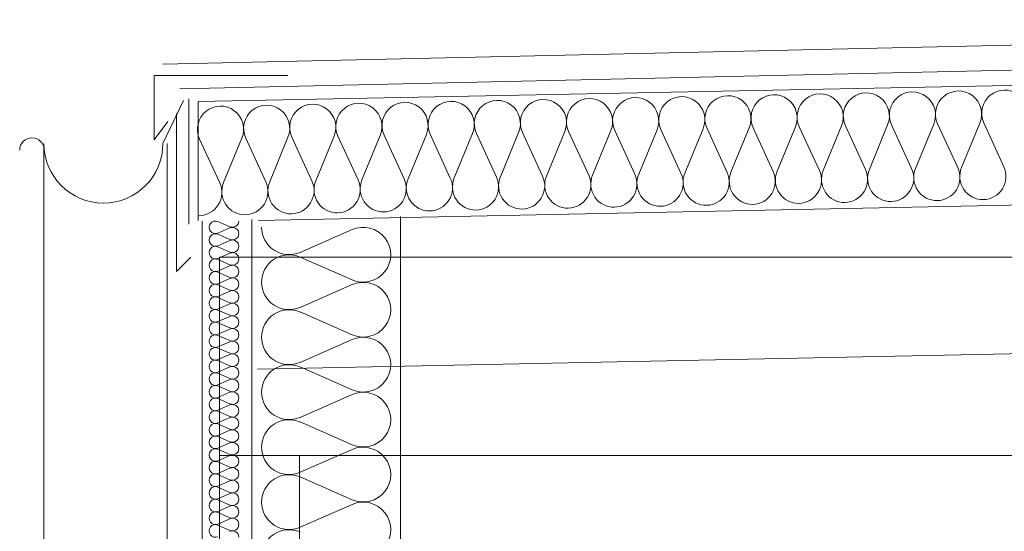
# Model space of a CAD drawing. Header units: millimetres. Extents: x 178516 to 426772, y -178579 to -115871.
# Tile 237 of 256: x 349718 to 350710, y -130926 to -130411. Entities that reach past the tile are written whole.
import ezdxf

# ---------------------------------------------------------------- set-up
doc = ezdxf.new("R2010")
doc.units = ezdxf.units.MM
doc.header["$MEASUREMENT"] = 0
doc.layers.get('0').update_dxf_attribs({"color": 252, "lineweight": 5})
for name, color, linetype, lineweight in [('Nowe_320-W Umeblowanie_Nr_pióra__103', 252, 'Continuous', 5), ('Nowe_320-W Umeblowanie_Nr_pióra__181', 252, 'Continuous', 5), ('Nowe_820-G Rysunki Obrazki_Nr_pióra__1', 252, 'Continuous', 5), ('Nowe_820-G Rysunki Obrazki_Nr_pióra__143', 252, 'Continuous', 5), ('Nowe_820-G Rysunki Obrazki_Nr_pióra__27', 252, 'Continuous', 5), ('Nowe_820-G Rysunki Obrazki_Nr_pióra__7', 252, 'Continuous', 5), ('Nowe_Nowe_220(1)-A Ściany zewnętrzne_Nr_pióra__143', 252, 'Continuous', 5), ('Nowe_Nowe_220(1)-A Ściany zewnętrzne_Nr_pióra__23', 252, 'Continuous', 5), ('Nowe_Nowe_220(1)-A Ściany zewnętrzne_Nr_pióra__83', 252, 'Continuous', 5)]:
    doc.layers.add(name, color=color, linetype=linetype, lineweight=lineweight)
doc.linetypes.add('HYDROIZOLACJA  1_100', pattern='A,0,[2,Zamkowa 6 - zamienny - PODKĹ\x81ADY DLA BRANĹ»YSTĂ“W1.Shx,S=2.777778,R=0,X=0,Y=0],-350,0', length=350)

# ---------------------------------------------------------------- blocks, each defined once
blk = doc.blocks.new('podkład 20251118')
at = {"layer": 'Nowe_320-W Umeblowanie_Nr_pióra__103', "color": 252, "linetype": 'Continuous', "lineweight": 5}
for p, q in [((350313.5, -130522.63), (350295.07, -130567.46)), ((350337.66, -130566.59), (350317.41, -130522.55)), ((350360, -130521.68), (350341.57, -130566.51)), ((350384.16, -130565.64), (350363.91, -130521.6)), ((350406.5, -130520.73), (350388.07, -130565.56)), ((350430.66, -130564.69), (350410.41, -130520.65)), ((350453, -130519.78), (350434.57, -130564.61)), ((350477.16, -130563.73), (350456.91, -130519.7)), ((350499.5, -130518.83), (350481.07, -130563.65)), ((350523.66, -130562.78), (350503.41, -130518.75)), ((350546, -130517.87), (350527.57, -130562.7)), ((350570.16, -130561.83), (350549.91, -130517.8)), ((350592.5, -130516.92), (350574.07, -130561.75)), ((350616.66, -130560.88), (350596.41, -130516.84)), ((350639, -130515.97), (350620.57, -130560.8)), ((350663.16, -130559.93), (350642.91, -130515.89)), ((350685.5, -130515.02), (350667.07, -130559.85)), ((350709.66, -130558.98), (350689.41, -130514.94)), ((349919.16, -130575.15), (349898.91, -130531.11)), ((349941.5, -130530.24), (349923.06, -130575.07)), ((349965.66, -130574.19), (349945.41, -130530.16)), ((349988, -130529.29), (349969.57, -130574.11)), ((350012.16, -130573.24), (349991.91, -130529.21)), ((350034.5, -130528.33), (350016.07, -130573.16)), ((350058.66, -130572.29), (350038.41, -130528.25)), ((350081, -130527.38), (350062.57, -130572.21)), ((350105.16, -130571.34), (350084.91, -130527.3)), ((350127.5, -130526.43), (350109.07, -130571.26)), ((350151.66, -130570.39), (350131.41, -130526.35)), ((350174, -130525.48), (350155.57, -130570.31)), ((350198.16, -130569.44), (350177.91, -130525.4)), ((350220.5, -130524.53), (350202.07, -130569.36)), ((350244.66, -130568.49), (350224.41, -130524.45)), ((350267, -130523.58), (350248.57, -130568.41)), ((350291.16, -130567.54), (350270.91, -130523.5)), ((350000.24, -130645.36), (350052.76, -130622.31)), ((350052.76, -130673.06), (350000.24, -130650.02)), ((350000.24, -130700.77), (350052.76, -130677.72)), ((350052.76, -130728.47), (350000.24, -130705.42)), ((350000.24, -130756.17), (350052.76, -130733.12)), ((350052.76, -130783.87), (350000.24, -130760.83)), ((350000.24, -130811.58), (350052.76, -130788.53)), ((350052.76, -130839.28), (350000.24, -130816.23)), ((350000.24, -130866.98), (350052.76, -130843.93)), ((350052.76, -130894.68), (350000.24, -130871.64)), ((350000.24, -130922.39), (350052.76, -130899.34))]:
    blk.add_line(p, q, dxfattribs=at)
at = {"layer": 'Nowe_320-W Umeblowanie_Nr_pióra__103', "color": 252, "linetype": 'Continuous', "lineweight": 5, "extrusion": (0, 0, -1)}
for centre, major_axis, ratio, start_param, end_param in [((350524.51, -130508.93), (-0.48, 23.39), 0.994029, 4.299595, 8.266775), ((350571.01, -130507.98), (-0.48, 23.39), 0.994029, 4.299595, 8.266775), ((350617.51, -130507.03), (-0.48, 23.39), 0.994029, 4.299595, 8.266775), ((350664.01, -130506.07), (-0.48, 23.39), 0.994029, 4.299595, 8.266775), ((350710.51, -130505.12), (-0.48, 23.39), 0.994029, 4.299595, 8.266775), ((350059.51, -130518.44), (-0.48, 23.39), 0.994029, 4.299595, 8.266775), ((350106.01, -130517.49), (-0.48, 23.39), 0.994029, 4.299595, 8.266775), ((350152.51, -130516.53), (-0.48, 23.39), 0.994029, 4.299595, 8.266775), ((350199.01, -130515.58), (-0.48, 23.39), 0.994029, 4.299595, 8.266775), ((350245.51, -130514.63), (-0.48, 23.39), 0.994029, 4.299595, 8.266775), ((350292.01, -130513.68), (-0.48, 23.39), 0.994029, 4.299595, 8.266775), ((350338.51, -130512.73), (-0.48, 23.39), 0.994029, 4.299595, 8.266775), ((350385.01, -130511.78), (-0.48, 23.39), 0.994029, 4.299595, 8.266775), ((350431.51, -130510.83), (-0.48, 23.39), 0.994029, 4.299595, 8.266775), ((350478.01, -130509.88), (-0.48, 23.39), 0.994029, 4.299595, 8.266775), ((349920.01, -130521.29), (-0.48, 23.39), 0.994029, 4.299595, 8.266775), ((349966.51, -130520.34), (-0.48, 23.39), 0.994029, 4.299595, 8.266775), ((350013.01, -130519.39), (-0.48, 23.39), 0.994029, 4.299595, 8.266775), ((350502.56, -130572.6), (-0.48, 23.39), 0.994029, 1.158003, 3.141593), ((350549.05, -130571.65), (-0.48, 23.39), 0.994029, 3.141593, 5.125182), ((350549.06, -130571.65), (-0.48, 23.39), 0.994029, 1.158003, 3.141593), ((350595.55, -130570.7), (-0.48, 23.39), 0.994029, 3.141593, 5.125182), ((350595.56, -130570.7), (-0.48, 23.39), 0.994029, 1.158003, 3.141593), ((350642.05, -130569.75), (-0.48, 23.39), 0.994029, 3.141593, 5.125182), ((350642.06, -130569.75), (-0.48, 23.39), 0.994029, 1.158003, 3.141593), ((350688.55, -130568.8), (-0.48, 23.39), 0.994029, 3.141593, 5.125182), ((350688.56, -130568.8), (-0.48, 23.39), 0.994029, 1.158003, 3.141593), ((350037.55, -130582.11), (-0.48, 23.39), 0.994029, 1.158003, 3.141593), ((350084.05, -130581.16), (-0.48, 23.39), 0.994029, 3.141593, 5.125182), ((350084.05, -130581.16), (-0.48, 23.39), 0.994029, 1.158003, 3.141593), ((350130.55, -130580.21), (-0.48, 23.39), 0.994029, 3.141593, 5.125182), ((350130.55, -130580.21), (-0.48, 23.39), 0.994029, 1.158003, 3.141593), ((350177.05, -130579.26), (-0.48, 23.39), 0.994029, 3.141593, 5.125182), ((350177.05, -130579.26), (-0.48, 23.39), 0.994029, 1.158003, 3.141593), ((350223.55, -130578.31), (-0.48, 23.39), 0.994029, 3.141593, 5.125182), ((350223.55, -130578.31), (-0.48, 23.39), 0.994029, 1.158003, 3.141593), ((350270.05, -130577.36), (-0.48, 23.39), 0.994029, 3.141593, 5.125182), ((350270.06, -130577.36), (-0.48, 23.39), 0.994029, 1.158003, 3.141593), ((350316.55, -130576.41), (-0.48, 23.39), 0.994029, 3.141593, 5.125182), ((350316.56, -130576.41), (-0.48, 23.39), 0.994029, 1.158003, 3.141593), ((350363.05, -130575.46), (-0.48, 23.39), 0.994029, 3.141593, 5.125182), ((350363.06, -130575.46), (-0.48, 23.39), 0.994029, 1.158003, 3.141593), ((350409.55, -130574.5), (-0.48, 23.39), 0.994029, 3.141593, 5.125182), ((350409.56, -130574.5), (-0.48, 23.39), 0.994029, 1.158003, 3.141593), ((350456.05, -130573.55), (-0.48, 23.39), 0.994029, 3.141593, 5.125182), ((350456.06, -130573.55), (-0.48, 23.39), 0.994029, 1.158003, 3.141593), ((350502.55, -130572.6), (-0.48, 23.39), 0.994029, 3.141593, 5.125182), ((349898.05, -130584.96), (-0.48, 23.39), 0.994029, 1.158003, 3.141593), ((349944.55, -130584.01), (-0.48, 23.39), 0.994029, 3.141593, 5.125182), ((349944.55, -130584.01), (-0.48, 23.39), 0.994029, 1.158003, 3.141593), ((349991.05, -130583.06), (-0.48, 23.39), 0.994029, 3.141593, 5.125182), ((349991.05, -130583.06), (-0.48, 23.39), 0.994029, 1.158003, 3.141593), ((350037.55, -130582.11), (-0.48, 23.39), 0.994029, 3.141593, 5.125182), ((349989.15, -130619.99), (27.7, 0), 0.998041, 1.158003, 3.141593), ((350063.86, -130647.69), (-27.7, 0), 0.998041, 1.158002, 5.125182), ((349989.15, -130675.39), (-27.7, 0), 0.998041, 0, 1.98359), ((349989.15, -130675.39), (27.7, 0), 0.998041, 1.158003, 3.141593), ((350063.86, -130703.09), (-27.7, 0), 0.998041, 1.158002, 5.125182), ((349989.15, -130730.8), (-27.7, 0), 0.998041, 0, 1.98359), ((349989.15, -130730.8), (27.7, 0), 0.998041, 1.158003, 3.141593), ((350063.86, -130758.5), (27.7, 0), 0.998041, 4.299595, 8.266775), ((349989.15, -130786.2), (-27.7, 0), 0.998041, 0, 1.98359), ((349989.15, -130786.2), (27.7, 0), 0.998041, 1.158003, 3.141593), ((350063.86, -130813.9), (27.7, 0), 0.998041, 4.299595, 8.266775), ((349989.15, -130841.61), (-27.7, 0), 0.998041, 0, 1.98359), ((350063.86, -130869.31), (27.7, 0), 0.998041, 4.299595, 8.266775), ((349989.15, -130841.61), (27.7, 0), 0.998041, 1.158003, 3.141593), ((349989.15, -130897.01), (-27.7, 0), 0.998041, 0, 1.98359), ((349989.15, -130897.01), (27.7, 0), 0.998041, 1.158003, 3.141593), ((350063.86, -130924.71), (-27.7, 0), 0.998041, 1.158002, 5.125182), ((349989.15, -130952.42), (-27.7, 0), 0.998041, 0, 1.98359)]:
    blk.add_ellipse(centre, major_axis=major_axis, ratio=ratio, start_param=start_param, end_param=end_param, dxfattribs=at)
at = {"layer": 'Nowe_320-W Umeblowanie_Nr_pióra__181', "color": 252, "linetype": 'Continuous', "lineweight": 5}
for p, q in [((349917.36, -130614.26), (349929.48, -130619.56)), ((349929.48, -130620.63), (349917.36, -130625.93)), ((349917.36, -130627), (349929.48, -130632.31)), ((349929.48, -130633.38), (349917.36, -130638.68)), ((349917.36, -130639.75), (349929.48, -130645.05)), ((349929.48, -130646.12), (349917.36, -130651.43)), ((349917.36, -130652.5), (349929.48, -130657.8)), ((349929.48, -130658.87), (349917.36, -130664.17)), ((349917.36, -130665.24), (349929.48, -130670.55)), ((349929.48, -130671.62), (349917.36, -130676.92)), ((349917.36, -130677.99), (349929.48, -130683.29)), ((349929.48, -130684.36), (349917.36, -130689.66)), ((349917.36, -130690.74), (349929.48, -130696.04)), ((349929.48, -130697.11), (349917.36, -130702.41)), ((349917.36, -130703.48), (349929.48, -130708.78)), ((349929.48, -130709.86), (349917.36, -130715.16)), ((349917.36, -130716.23), (349929.48, -130721.53)), ((349929.48, -130722.6), (349917.36, -130727.9)), ((349917.36, -130728.97), (349929.48, -130734.28)), ((349929.48, -130735.35), (349917.36, -130740.65)), ((349917.36, -130741.72), (349929.48, -130747.02)), ((349929.48, -130748.09), (349917.36, -130753.4)), ((349917.36, -130754.47), (349929.48, -130759.77)), ((349929.48, -130760.84), (349917.36, -130766.14)), ((349917.36, -130767.21), (349929.48, -130772.52)), ((349929.48, -130773.59), (349917.36, -130778.89)), ((349917.36, -130779.96), (349929.48, -130785.26)), ((349929.48, -130786.33), (349917.36, -130791.64)), ((349917.36, -130792.71), (349929.48, -130798.01)), ((349929.48, -130799.08), (349917.36, -130804.38)), ((349917.36, -130805.45), (349929.48, -130810.76)), ((349929.48, -130811.83), (349917.36, -130817.13)), ((349917.36, -130818.2), (349929.48, -130823.5)), ((349929.48, -130824.57), (349917.36, -130829.88)), ((349917.36, -130830.95), (349929.48, -130836.25)), ((349929.48, -130837.32), (349917.36, -130842.62)), ((349917.36, -130843.69), (349929.48, -130848.99)), ((349929.48, -130850.07), (349917.36, -130855.37)), ((349917.36, -130856.44), (349929.48, -130861.74)), ((349929.48, -130862.81), (349917.36, -130868.11)), ((349917.36, -130869.19), (349929.48, -130874.49)), ((349929.48, -130875.56), (349917.36, -130880.86)), ((349917.36, -130881.93), (349929.48, -130887.23)), ((349929.48, -130888.3), (349917.36, -130893.61)), ((349917.36, -130894.68), (349929.48, -130899.98)), ((349929.48, -130901.05), (349917.36, -130906.35)), ((349917.36, -130907.42), (349929.48, -130912.73)), ((349929.48, -130913.8), (349917.36, -130919.1)), ((349917.36, -130920.17), (349929.48, -130925.47))]:
    blk.add_line(p, q, dxfattribs=at)
at = {"layer": 'Nowe_320-W Umeblowanie_Nr_pióra__181', "color": 252, "linetype": 'Continuous', "lineweight": 5, "extrusion": (0, 0, -1)}
for centre, major_axis, start_param, end_param in [((349914.8, -130620.09), (6.38, 0), 1.158002, 5.125182), ((349932.04, -130613.72), (-6.38, 0), 3.141593, 5.125182), ((349932.04, -130626.47), (-6.38, 0), 1.158003, 3.141593), ((349914.8, -130632.84), (6.38, 0), 1.158002, 5.125182), ((349932.04, -130626.47), (-6.38, 0), 3.141593, 5.125182), ((349932.04, -130639.21), (-6.38, 0), 1.158003, 3.141593), ((349914.8, -130645.59), (6.38, 0), 1.158002, 5.125182), ((349932.04, -130639.21), (-6.38, 0), 3.141593, 5.125182), ((349914.8, -130658.33), (6.38, 0), 1.158002, 5.125182), ((349932.04, -130651.96), (-6.38, 0), 1.158003, 3.141593), ((349932.04, -130651.96), (-6.38, 0), 3.141593, 5.125182), ((349932.04, -130664.71), (-6.38, 0), 1.158003, 3.141593), ((349914.8, -130671.08), (-6.38, 0), 4.299595, 8.266775), ((349932.04, -130664.71), (-6.38, 0), 3.141593, 5.125182), ((349932.04, -130677.45), (-6.38, 0), 1.158003, 3.141593), ((349914.8, -130683.83), (6.38, 0), 1.158002, 5.125182), ((349932.04, -130677.45), (-6.38, 0), 3.141593, 5.125182), ((349914.8, -130696.57), (6.38, 0), 1.158002, 5.125182), ((349932.04, -130690.2), (-6.38, 0), 1.158003, 3.141593), ((349932.04, -130690.2), (-6.38, 0), 3.141593, 5.125182), ((349932.04, -130702.95), (-6.38, 0), 1.158003, 3.141593), ((349914.8, -130709.32), (6.38, 0), 1.158002, 5.125182), ((349932.04, -130702.95), (-6.38, 0), 3.141593, 5.125182), ((349932.04, -130715.69), (-6.38, 0), 1.158003, 3.141593), ((349914.8, -130722.07), (-6.38, 0), 4.299595, 8.266775), ((349932.04, -130715.69), (-6.38, 0), 3.141593, 5.125182), ((349932.04, -130728.44), (-6.38, 0), 1.158003, 3.141593), ((349914.8, -130734.81), (6.38, 0), 1.158002, 5.125182), ((349932.04, -130728.44), (-6.38, 0), 3.141593, 5.125182), ((349914.8, -130747.56), (6.38, 0), 1.158002, 5.125182), ((349932.04, -130741.19), (-6.38, 0), 1.158003, 3.141593), ((349932.04, -130741.19), (-6.38, 0), 3.141593, 5.125182), ((349932.04, -130753.93), (-6.38, 0), 1.158003, 3.141593), ((349914.8, -130760.31), (6.38, 0), 1.158002, 5.125182), ((349932.04, -130753.93), (-6.38, 0), 3.141593, 5.125182), ((349932.04, -130766.68), (-6.38, 0), 1.158003, 3.141593), ((349914.8, -130773.05), (-6.38, 0), 4.299595, 8.266775), ((349932.04, -130766.68), (-6.38, 0), 3.141593, 5.125182), ((349914.8, -130785.8), (6.38, 0), 1.158002, 5.125182), ((349932.04, -130779.42), (-6.38, 0), 1.158003, 3.141593), ((349932.04, -130779.43), (-6.38, 0), 3.141593, 5.125182), ((349932.04, -130792.17), (-6.38, 0), 1.158003, 3.141593), ((349914.8, -130798.54), (6.38, 0), 1.158002, 5.125182), ((349932.04, -130792.17), (-6.38, 0), 3.141593, 5.125182), ((349932.04, -130804.92), (-6.38, 0), 1.158003, 3.141593), ((349914.8, -130811.29), (6.38, 0), 1.158002, 5.125182), ((349932.04, -130804.92), (-6.38, 0), 3.141593, 5.125182), ((349932.04, -130817.66), (-6.38, 0), 1.158003, 3.141593), ((349914.8, -130824.04), (-6.38, 0), 4.299595, 8.266775), ((349932.04, -130817.66), (-6.38, 0), 3.141593, 5.125182), ((349914.8, -130836.78), (6.38, 0), 1.158002, 5.125182), ((349932.04, -130830.41), (-6.38, 0), 1.158003, 3.141593), ((349932.04, -130830.41), (-6.38, 0), 3.141593, 5.125182), ((349932.04, -130843.16), (-6.38, 0), 1.158003, 3.141593), ((349914.8, -130849.53), (6.38, 0), 1.158002, 5.125182), ((349932.04, -130843.16), (-6.38, 0), 3.141593, 5.125182), ((349932.04, -130855.9), (-6.38, 0), 1.158003, 3.141593), ((349914.8, -130862.28), (6.38, 0), 1.158002, 5.125182), ((349932.04, -130855.9), (-6.38, 0), 3.141593, 5.125182), ((349914.8, -130875.02), (-6.38, 0), 4.299595, 8.266775), ((349932.04, -130868.65), (-6.38, 0), 1.158003, 3.141593), ((349932.04, -130868.65), (-6.38, 0), 3.141593, 5.125182), ((349914.8, -130887.77), (6.38, 0), 1.158002, 5.125182), ((349932.04, -130881.4), (-6.38, 0), 1.158003, 3.141593), ((349932.04, -130881.4), (-6.38, 0), 3.141593, 5.125182), ((349932.04, -130894.14), (-6.38, 0), 1.158003, 3.141593), ((349914.8, -130900.52), (6.38, 0), 1.158002, 5.125182), ((349932.04, -130894.14), (-6.38, 0), 3.141593, 5.125182), ((349932.04, -130906.89), (-6.38, 0), 1.158003, 3.141593), ((349914.8, -130913.26), (6.38, 0), 1.158002, 5.125182), ((349932.04, -130906.89), (-6.38, 0), 3.141593, 5.125182), ((349914.8, -130926.01), (6.38, 0), 1.158002, 5.125182), ((349932.04, -130919.64), (-6.38, 0), 1.158003, 3.141593), ((349932.04, -130919.64), (-6.38, 0), 3.141593, 5.125182), ((349932.04, -130932.38), (-6.38, 0), 1.158003, 3.141593)]:
    blk.add_ellipse(centre, major_axis=major_axis, ratio=0.998881, start_param=start_param, end_param=end_param, dxfattribs=at)
at = {"layer": 'Nowe_820-G Rysunki Obrazki_Nr_pióra__1', "color": 252, "linetype": 'Continuous', "lineweight": 5}
for p, q in [((352182.26, -130567.71), (349958.23, -130613.18)), ((349951.5, -138229.83), (349951.5, -130612.28)), ((350101.5, -138229.83), (350101.5, -130609.28)), ((352182.26, -130717.7), (349957.21, -130763.2))]:
    blk.add_line(p, q, dxfattribs=at)
at = {"layer": 'Nowe_820-G Rysunki Obrazki_Nr_pióra__143', "color": 252, "linetype": 'Continuous', "lineweight": 5}
for p, q in [((349861.94, -130535.67), (349882.79, -130492.37)), ((349875.75, -130505.41), (349875.75, -130664.44)), ((349875.75, -130664.44), (349889.91, -130650.28))]:
    blk.add_line(p, q, dxfattribs=at)
at = {"layer": 'Nowe_820-G Rysunki Obrazki_Nr_pióra__27', "color": 252, "linetype": 'Continuous', "lineweight": 5}
blk.add_line((349901.5, -138229.83), (349901.5, -130613.72), dxfattribs=at)
at = {"layer": 'Nowe_820-G Rysunki Obrazki_Nr_pióra__7', "color": 252, "linetype": 'Continuous', "lineweight": 5}
for p, q in [((352031.43, -130650.24), (349918.86, -130650.24)), ((349918.86, -130650.24), (349918.86, -130849.92)), ((349918.86, -134253.44), (349918.86, -130849.92)), ((349918.86, -130849.92), (349999.5, -130849.92)), ((349918.86, -130849.92), (352031.43, -130849.92)), ((349999.5, -130849.92), (349999.5, -134253.44))]:
    blk.add_line(p, q, dxfattribs=at)
at = {"layer": 'Nowe_Nowe_220(1)-A Ściany zewnętrzne_Nr_pióra__143', "color": 252, "linetype": 'Continuous', "lineweight": 5}
for p, q in [((349897.41, -130493.36), (352175.93, -130447.79)), ((349853.26, -130467.11), (349853.26, -130532.06)), ((349853.26, -130467.11), (349987.92, -130467.11)), ((349897.41, -130493.36), (349897.41, -130613.36)), ((349853.26, -130532.06), (349867, -130513.31))]:
    blk.add_line(p, q, dxfattribs=at)
for centre, radius, start, end in [((349729.92, -130542.25), 12.38, 0, 180), ((349801.94, -130535.67), 60, 180, 0)]:
    blk.add_arc(centre, radius, start, end, dxfattribs=at)
at = {"layer": 'Nowe_Nowe_220(1)-A Ściany zewnętrzne_Nr_pióra__23', "color": 252, "linetype": 'Continuous', "lineweight": 5}
for p, q in [((349741.94, -130535.67), (349741.94, -135193.48)), ((349866.25, -130535.67), (349866.25, -135165.72))]:
    blk.add_line(p, q, dxfattribs=at)
at = {"layer": 'Nowe_Nowe_220(1)-A Ściany zewnętrzne_Nr_pióra__83', "color": 252, "linetype": 'HYDROIZOLACJA  1_100', "lineweight": 5}
for p, q in [((351852.58, -130410.84), (349861.67, -130455.6)), ((351848.1, -130436.32), (349879, -130480.59)), ((349888.05, -130490.63), (349888.05, -130616.96))]:
    blk.add_line(p, q, dxfattribs=at)

msp = doc.modelspace()

# ---------------------------------------------------------------- block references
msp.add_blockref('podkład 20251118', (0, 0))

doc.saveas('drawing.dxf')
